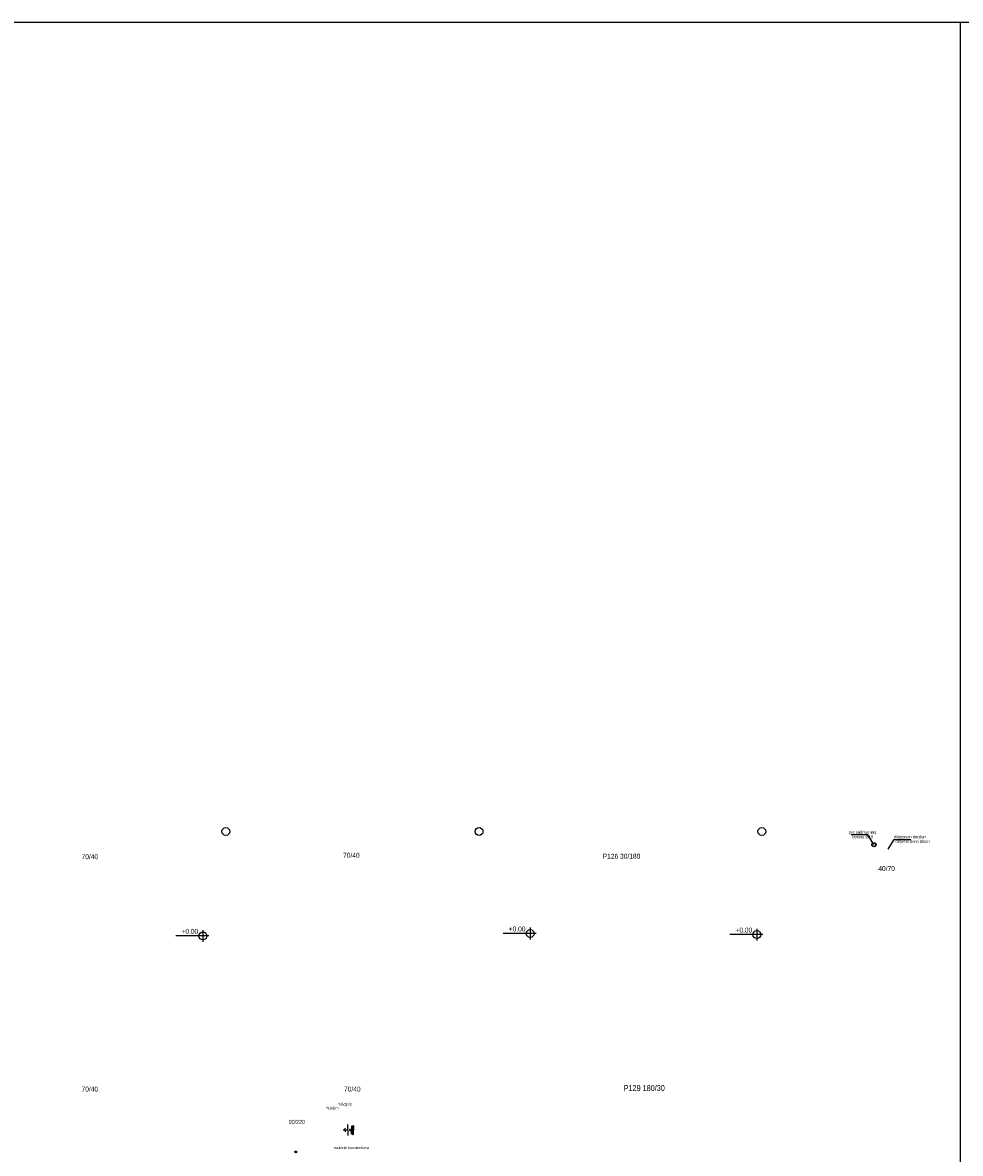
# Model space of a CAD drawing. Header units: centimetres. Extents: x 0 to 13360, y -30 to 2970.
# Tile 6 of 27: x 1972 to 3155, y 1543 to 2970. Entities that reach past the tile are written whole.
import ezdxf

# ---------------------------------------------------------------- set-up
doc = ezdxf.new("R2010")
doc.units = ezdxf.units.CM
doc.layers.add('ASN-CERCEVE', color=7, linetype='Continuous')
doc.layers.add('ASN-MIMARI', color=8, linetype='Continuous')

msp = doc.modelspace()

# ---------------------------------------------------------------- linework, layer by layer
at = {"layer": 'ASN-CERCEVE'}
msp.add_line((3155.2, 0), (3155.2, 2970), dxfattribs=at)
for points in [[(0, 0), (13359.9, 0), (13359.9, 2970), (0, 2970)], [(100, 0), (13334.9, 0), (13334.9, 2970), (100, 2970)]]:
    msp.add_lwpolyline(points, close=True, dxfattribs=at)
at = {"layer": 'ASN-MIMARI'}
for p, q in [((3038.5, 1945.4), (3017.5, 1945.4)), ((3046.1, 1932.9), (3038.5, 1945.4)), ((3064.1, 1927.1), (3071.8, 1939.6)), ((3071.8, 1939.6), (3092.7, 1939.6)), ((2612.4, 1828.3), (2612.4, 1813.3)), ((2898.4, 1826.9), (2898.4, 1811.9)), ((2207, 1817.7), (2165.5, 1817.7)), ((2199.5, 1825.2), (2199.5, 1810.2)), ((2619.9, 1820.8), (2578.5, 1820.8)), ((2905.9, 1819.4), (2864.5, 1819.4)), ((2381.2, 1572.9), (2376.6, 1572.9)), ((2378.9, 1572.9), (2378.9, 1575.1)), ((2378.9, 1572.9), (2378.9, 1570.7)), ((2382.4, 1572.9), (2382.4, 1579.9)), ((2382.4, 1572.9), (2382.4, 1565.8)), ((2386.6, 1572.9), (2384.1, 1572.9)), ((2385.4, 1572.9), (2385.4, 1574.3)), ((2385.4, 1572.9), (2385.4, 1571.5)), ((2387.2, 1578.1), (2387.1, 1572.9)), ((2387.1, 1567.6), (2387.1, 1572.9)), ((2388.9, 1578.8), (2388.9, 1572.8)), ((2388.9, 1578.6), (2389.1, 1578.6)), ((2388.9, 1566.9), (2388.9, 1572.8)), ((2389.4, 1578.2), (2389.4, 1572.8)), ((2389.4, 1567.4), (2389.4, 1572.8)), ((2388.9, 1567.1), (2389, 1567.1))]:
    msp.add_line(p, q, dxfattribs=at)
for centre, radius in [((2228.5, 1949.5), 5), ((2547.9, 1949.5), 5), ((2904.7, 1949.5), 5), ((3046.1, 1932.9), 2.7), ((3046.1, 1932.9), 2.25), ((2199.5, 1817.7), 5), ((2612.4, 1820.8), 5), ((2898.4, 1819.4), 5), ((2316.7, 1545.2), 1.15), ((2316.7, 1545.2), 0.969)]:
    msp.add_circle(centre, radius, dxfattribs=at)

# ---------------------------------------------------------------- texts
at = {"layer": 'ASN-MIMARI', "width": 0.8}
for s, height, p in [('pvc yağmur iniş', 3.75, (3014.3, 1946.8)), ('borusu %%c10', 3.75, (3018.8, 1941)), ('dilatasyon derzleri', 3.75, (3071.1, 1941)), ('deprem derzi 10cm', 3.75, (3073.4, 1935.2)), ('70/40', 6.25, (2046.4, 1914.6)), ('70/40', 6.25, (2376.4, 1916.4)), ('P126 30/180', 6.25, (2704, 1915.2)), ('40/70', 6.25, (3051.7, 1899.6)), ('+0.00', 6.25, (2172.5, 1820.4)), ('+0.00', 6.25, (2585.4, 1823.4)), ('+0.00', 6.25, (2871.5, 1822)), ('70/40', 6.25, (2046.4, 1621.4)), ('70/40', 6.25, (2377.6, 1621.4)), ('P129 180/30', 7.5, (2730.4, 1622.1)), ('%%%1eğim', 3.19, (2355.1, 1599.1)), ('süzgeç', 3.99, (2370.6, 1604.1)), ('90/220', 5, (2307.8, 1580.7)), ('mekanik havalandırma', 3.336, (2364.7, 1548.8))]:
    msp.add_text(s, height=height, dxfattribs=at).set_placement(p)

doc.saveas('drawing.dxf')
